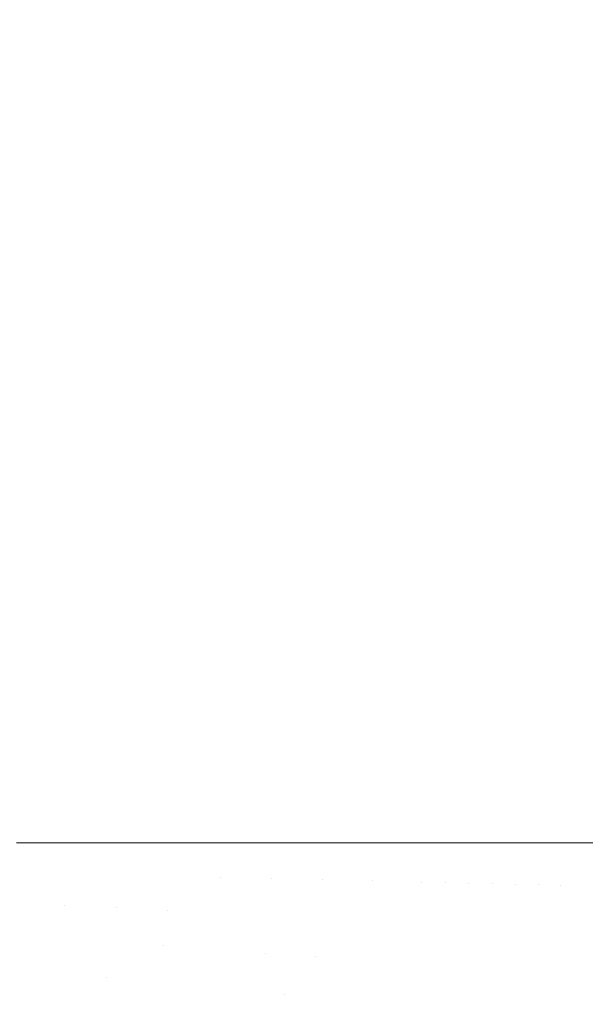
# Model space of a CAD drawing. Header units: centimetres. Extents: x -35.1 to 36.2, y 4.2 to 6.
# Tile 253 of 256: x 12.1532 to 12.2219, y 4.6806 to 4.8002. Entities that reach past the tile are written whole.
import ezdxf

# ---------------------------------------------------------------- set-up
doc = ezdxf.new("R2010")
doc.units = ezdxf.units.CM
doc.header["$LTSCALE"] = 2.54
doc.layers.add('Lucido design-1', color=7, linetype='Continuous')

# ---------------------------------------------------------------- blocks, each defined once
blk = doc.blocks.new('Gruppo-4-1')
at = {"color": 7, "linetype": 'Continuous', "lineweight": 9}
blk.add_3dface([(-34.95277, 5.90021, -2276.22217), (-34.95277, 4.30021, -2276.22217), (36.07969, 4.30021, -2276.22217), (36.07969, 5.90021, -2276.22217)], dxfattribs=at)
for points, invisible_edges in [([(12.15242, 5.90021, -2276.62309), (12.15551, 5.90021, -2276.62339), (12.15551, 4.70021, -2276.62339), (12.15281, 4.70021, -2276.62313)], 10), ([(12.159, 4.70021, -2276.62387), (12.15551, 4.70021, -2276.62339), (12.15551, 5.90021, -2276.62339), (12.15717, 5.90021, -2276.62362)], 10), ([(12.15717, 5.90021, -2276.62362), (12.16205, 5.90021, -2276.62429), (12.1623, 4.70021, -2276.62433), (12.159, 4.70021, -2276.62387)], 10), ([(12.16205, 5.90021, -2276.62429), (12.1623, 5.90021, -2276.62433), (12.1623, 4.70021, -2276.62433)], 10), ([(12.16523, 4.70021, -2276.62485), (12.1623, 4.70021, -2276.62433), (12.1623, 5.90021, -2276.62433), (12.16703, 5.90021, -2276.62517)], 10), ([(12.16703, 5.90021, -2276.62517), (12.16896, 5.90021, -2276.62551), (12.16896, 4.70021, -2276.62551), (12.16523, 4.70021, -2276.62485)], 10), ([(12.17146, 4.70021, -2276.62606), (12.16896, 4.70021, -2276.62551), (12.16896, 5.90021, -2276.62551), (12.17211, 5.90021, -2276.6262)], 10), ([(12.17211, 5.90021, -2276.6262), (12.17545, 5.90021, -2276.62693), (12.17545, 4.70021, -2276.62693), (12.17146, 4.70021, -2276.62606)], 10), ([(12.1777, 4.70021, -2276.62752), (12.17545, 4.70021, -2276.62693), (12.17545, 5.90021, -2276.62693), (12.17729, 5.90021, -2276.62741)], 10), ([(12.18175, 4.70021, -2276.62857), (12.1777, 4.70021, -2276.62752), (12.17729, 5.90021, -2276.62741), (12.17992, 5.90021, -2276.62809)], 10), ([(12.17992, 5.90021, -2276.62809), (12.18175, 5.90021, -2276.62857), (12.18175, 4.70021, -2276.62857)], 10), ([(12.1839, 4.70021, -2276.62922), (12.18175, 4.70021, -2276.62857), (12.18175, 5.90021, -2276.62857), (12.18522, 5.90021, -2276.62962)], 10), ([(12.18522, 5.90021, -2276.62962), (12.18784, 5.90021, -2276.63041), (12.18784, 4.70021, -2276.63041), (12.1839, 4.70021, -2276.62922)], 10), ([(12.19004, 4.70021, -2276.63117), (12.18784, 4.70021, -2276.63041), (12.18784, 5.90021, -2276.63041), (12.19057, 5.90021, -2276.63136)], 10), ([(36.07969, 5.90021, -2277.02217), (36.07969, 4.30021, -2277.02217), (12.18994, 4.43558, -2277.02217), (12.20771, 4.44312, -2277.02217)], 10), ([(12.19057, 5.90021, -2276.63136), (12.19371, 5.90021, -2276.63244), (12.19371, 4.70021, -2276.63244), (12.19004, 4.70021, -2276.63117)], 10), ([(12.19609, 4.70021, -2276.63337), (12.19371, 4.70021, -2276.63244), (12.19371, 5.90021, -2276.63244), (12.19598, 5.90021, -2276.63333)], 10), ([(12.19996, 4.70021, -2276.63489), (12.19609, 4.70021, -2276.63337), (12.19598, 5.90021, -2276.63333), (12.19869, 5.90021, -2276.63439)], 10), ([(12.19869, 5.90021, -2276.63439), (12.19996, 5.90021, -2276.63489), (12.19996, 4.70021, -2276.63489)], 10), ([(12.20204, 4.70021, -2276.63581), (12.19996, 4.70021, -2276.63489), (12.19996, 5.90021, -2276.63489), (12.20141, 5.90021, -2276.63553)], 10), ([(12.20141, 5.90021, -2276.63553), (12.20412, 5.90021, -2276.63673), (12.2053, 4.70021, -2276.63725), (12.20204, 4.70021, -2276.63581)], 10), ([(12.20412, 5.90021, -2276.63673), (12.2053, 5.90021, -2276.63725), (12.2053, 4.70021, -2276.63725)], 10), ([(12.20785, 4.70021, -2276.6385), (12.2053, 4.70021, -2276.63725), (12.2053, 5.90021, -2276.63725), (12.20683, 5.90021, -2276.638)], 10), ([(12.21094, 4.70021, -2276.64002), (12.20785, 4.70021, -2276.6385), (12.20683, 5.90021, -2276.638), (12.20954, 5.90021, -2276.63933)], 10), ([(36.07969, 5.90021, -2277.02217), (12.20771, 4.44312, -2277.02217), (12.22457, 4.45113, -2277.02217)], 9), ([(12.20954, 5.90021, -2276.63933), (12.21094, 5.90021, -2276.64002), (12.21094, 4.70021, -2276.64002)], 10), ([(12.2135, 4.70021, -2276.64142), (12.21094, 4.70021, -2276.64002), (12.21094, 5.90021, -2276.64002), (12.21223, 5.90021, -2276.64072)], 10), ([(12.21604, 4.70021, -2276.6428), (12.2135, 4.70021, -2276.64142), (12.21223, 5.90021, -2276.64072), (12.21492, 5.90021, -2276.64219)], 10), ([(12.21492, 5.90021, -2276.64219), (12.21604, 5.90021, -2276.6428), (12.21604, 4.70021, -2276.6428)], 10), ([(12.21896, 4.70021, -2276.64456), (12.21604, 4.70021, -2276.6428), (12.21604, 5.90021, -2276.6428), (12.21758, 5.90021, -2276.64373)], 10), ([(12.21758, 5.90021, -2276.64373), (12.22105, 5.90021, -2276.64582), (12.22105, 4.70021, -2276.64582), (12.21896, 4.70021, -2276.64456)], 10), ([(12.22422, 4.70021, -2276.64792), (12.22105, 4.70021, -2276.64582), (12.22105, 5.90021, -2276.64582), (12.22284, 5.90021, -2276.64701)], 10), ([(12.15147, 4.68514, -2276.62309), (12.15281, 4.70021, -2276.62313), (12.15551, 4.70021, -2276.62339)], 9), ([(12.15551, 4.70021, -2276.62339), (12.15761, 4.68452, -2276.62384), (12.15147, 4.68514, -2276.62309)], 11), ([(12.15551, 4.70021, -2276.62339), (12.159, 4.70021, -2276.62387), (12.15868, 4.69259, -2276.62384)], 10), ([(12.15868, 4.69259, -2276.62384), (12.15761, 4.68452, -2276.62384), (12.15551, 4.70021, -2276.62339)], 11), ([(12.15868, 4.69259, -2276.62384), (12.159, 4.70021, -2276.62387), (12.1623, 4.70021, -2276.62433)], 9), ([(12.1623, 4.70021, -2276.62433), (12.16489, 4.69229, -2276.62482), (12.15868, 4.69259, -2276.62384)], 11), ([(12.1623, 4.70021, -2276.62433), (12.16523, 4.70021, -2276.62485), (12.16489, 4.69229, -2276.62482)], 10), ([(12.16489, 4.69229, -2276.62482), (12.16523, 4.70021, -2276.62485), (12.16896, 4.70021, -2276.62551)], 9), ([(12.16896, 4.70021, -2276.62551), (12.17112, 4.69199, -2276.62603), (12.16489, 4.69229, -2276.62482)], 11), ([(12.16896, 4.70021, -2276.62551), (12.17146, 4.70021, -2276.62606), (12.17112, 4.69199, -2276.62603)], 10), ([(12.17112, 4.69199, -2276.62603), (12.17146, 4.70021, -2276.62606), (12.17545, 4.70021, -2276.62693)], 9), ([(12.17545, 4.70021, -2276.62693), (12.17734, 4.69169, -2276.62749), (12.17112, 4.69199, -2276.62603)], 11), ([(12.17545, 4.70021, -2276.62693), (12.1777, 4.70021, -2276.62752), (12.17761, 4.69602, -2276.62749)], 10), ([(12.17761, 4.69602, -2276.62749), (12.17734, 4.69169, -2276.62749), (12.17545, 4.70021, -2276.62693)], 11), ([(12.17761, 4.69602, -2276.62749), (12.1777, 4.70021, -2276.62752), (12.18175, 4.70021, -2276.62857)], 9), ([(12.18175, 4.70021, -2276.62857), (12.18381, 4.69587, -2276.62919), (12.17761, 4.69602, -2276.62749)], 11), ([(12.18175, 4.70021, -2276.62857), (12.1839, 4.70021, -2276.62922), (12.18381, 4.69587, -2276.62919)], 10), ([(12.18381, 4.69587, -2276.62919), (12.1839, 4.70021, -2276.62922), (12.18784, 4.70021, -2276.63041)], 9), ([(12.18784, 4.70021, -2276.63041), (12.18995, 4.69572, -2276.63114), (12.18381, 4.69587, -2276.62919)], 11), ([(12.18784, 4.70021, -2276.63041), (12.19004, 4.70021, -2276.63117), (12.18995, 4.69572, -2276.63114)], 10), ([(12.19299, 4.69565, -2276.63221), (12.18995, 4.69572, -2276.63114), (12.19004, 4.70021, -2276.63117), (12.19371, 4.70021, -2276.63244)], 11), ([(12.19601, 4.69558, -2276.63334), (12.19299, 4.69565, -2276.63221), (12.19371, 4.70021, -2276.63244)], 11), ([(12.19371, 4.70021, -2276.63244), (12.19609, 4.70021, -2276.63337), (12.19601, 4.69558, -2276.63334)], 10), ([(12.19899, 4.69551, -2276.63453), (12.19601, 4.69558, -2276.63334), (12.19609, 4.70021, -2276.63337), (12.19996, 4.70021, -2276.63489)], 11), ([(12.20195, 4.69544, -2276.63579), (12.19899, 4.69551, -2276.63453), (12.19996, 4.70021, -2276.63489)], 11), ([(12.19996, 4.70021, -2276.63489), (12.20204, 4.70021, -2276.63581), (12.20195, 4.69544, -2276.63579)], 10), ([(12.20487, 4.69537, -2276.6371), (12.20195, 4.69544, -2276.63579), (12.20204, 4.70021, -2276.63581)], 11), ([(12.20204, 4.70021, -2276.63581), (12.2053, 4.70021, -2276.63725), (12.20487, 4.69537, -2276.6371)], 10), ([(12.20776, 4.6953, -2276.63847), (12.20487, 4.69537, -2276.6371), (12.2053, 4.70021, -2276.63725)], 11), ([(12.2053, 4.70021, -2276.63725), (12.20785, 4.70021, -2276.6385), (12.20776, 4.6953, -2276.63847)], 10), ([(12.21061, 4.69523, -2276.6399), (12.20776, 4.6953, -2276.63847), (12.20785, 4.70021, -2276.6385)], 11), ([(12.20785, 4.70021, -2276.6385), (12.21094, 4.70021, -2276.64002), (12.21061, 4.69523, -2276.6399)], 10), ([(12.21341, 4.69517, -2276.64139), (12.21061, 4.69523, -2276.6399), (12.21094, 4.70021, -2276.64002)], 11), ([(12.21094, 4.70021, -2276.64002), (12.2135, 4.70021, -2276.64142), (12.21341, 4.69517, -2276.64139)], 10), ([(12.21341, 4.69517, -2276.64139), (12.2135, 4.70021, -2276.64142), (12.21604, 4.70021, -2276.6428)], 9), ([(12.21604, 4.70021, -2276.6428), (12.21616, 4.6951, -2276.64293), (12.21341, 4.69517, -2276.64139)], 11), ([(12.21616, 4.6951, -2276.64293), (12.21604, 4.70021, -2276.6428), (12.21896, 4.70021, -2276.64456)], 9), ([(12.21896, 4.70021, -2276.64456), (12.21887, 4.69504, -2276.64453), (12.21616, 4.6951, -2276.64293)], 11), ([(12.21887, 4.69504, -2276.64453), (12.21896, 4.70021, -2276.64456), (12.22105, 4.70021, -2276.64582)], 9), ([(12.22105, 4.70021, -2276.64582), (12.22152, 4.69497, -2276.64619), (12.21887, 4.69504, -2276.64453)], 11), ([(12.22105, 4.70021, -2276.64582), (12.22422, 4.70021, -2276.64792), (12.22412, 4.69491, -2276.6479), (12.22152, 4.69497, -2276.64619)], 14), ([(12.18381, 4.69587, -2276.62919), (12.18352, 4.69139, -2276.62919), (12.17734, 4.69169, -2276.62749), (12.17761, 4.69602, -2276.62749)], 15), ([(12.18995, 4.69572, -2276.63114), (12.18965, 4.6911, -2276.63114), (12.18352, 4.69139, -2276.62919), (12.18381, 4.69587, -2276.62919)], 15), ([(12.19269, 4.69095, -2276.63221), (12.18965, 4.6911, -2276.63114), (12.18995, 4.69572, -2276.63114), (12.19299, 4.69565, -2276.63221)], 15), ([(12.19299, 4.69565, -2276.63221), (12.19601, 4.69558, -2276.63334), (12.1957, 4.69081, -2276.63334), (12.19269, 4.69095, -2276.63221)], 15), ([(12.19868, 4.69066, -2276.63453), (12.1957, 4.69081, -2276.63334), (12.19601, 4.69558, -2276.63334), (12.19899, 4.69551, -2276.63453)], 15), ([(12.19899, 4.69551, -2276.63453), (12.20195, 4.69544, -2276.63579), (12.20163, 4.69052, -2276.63579), (12.19868, 4.69066, -2276.63453)], 15), ([(12.20455, 4.69038, -2276.6371), (12.20163, 4.69052, -2276.63579), (12.20195, 4.69544, -2276.63579), (12.20487, 4.69537, -2276.6371)], 15), ([(12.20487, 4.69537, -2276.6371), (12.20776, 4.6953, -2276.63847), (12.20743, 4.69024, -2276.63847), (12.20455, 4.69038, -2276.6371)], 15), ([(12.21061, 4.69523, -2276.6399), (12.21028, 4.6901, -2276.6399), (12.20743, 4.69024, -2276.63847), (12.20776, 4.6953, -2276.63847)], 15), ([(12.21341, 4.69517, -2276.64139), (12.21307, 4.68997, -2276.64139), (12.21028, 4.6901, -2276.6399), (12.21061, 4.69523, -2276.6399)], 15), ([(12.21582, 4.68984, -2276.64293), (12.21307, 4.68997, -2276.64139), (12.21341, 4.69517, -2276.64139), (12.21616, 4.6951, -2276.64293)], 15), ([(12.21616, 4.6951, -2276.64293), (12.21887, 4.69504, -2276.64453), (12.21853, 4.6897, -2276.64453), (12.21582, 4.68984, -2276.64293)], 15), ([(12.22117, 4.68958, -2276.64619), (12.21853, 4.6897, -2276.64453), (12.21887, 4.69504, -2276.64453), (12.22152, 4.69497, -2276.64619)], 15), ([(12.22152, 4.69497, -2276.64619), (12.22412, 4.69491, -2276.6479), (12.22377, 4.68945, -2276.6479), (12.22117, 4.68958, -2276.64619)], 15), ([(12.16489, 4.69229, -2276.62482), (12.16378, 4.6839, -2276.62482), (12.15761, 4.68452, -2276.62384), (12.15868, 4.69259, -2276.62384)], 15), ([(12.16378, 4.6839, -2276.62482), (12.16489, 4.69229, -2276.62482), (12.17065, 4.6877, -2276.62603)], 11), ([(12.16489, 4.69229, -2276.62482), (12.17112, 4.69199, -2276.62603), (12.17065, 4.6877, -2276.62603)], 11), ([(12.17065, 4.6877, -2276.62603), (12.17112, 4.69199, -2276.62603), (12.17734, 4.69169, -2276.62749), (12.17685, 4.68724, -2276.62749)], 15), ([(12.17685, 4.68724, -2276.62749), (12.17734, 4.69169, -2276.62749), (12.18352, 4.69139, -2276.62919), (12.18302, 4.68679, -2276.62919)], 15), ([(12.18302, 4.68679, -2276.62919), (12.18352, 4.69139, -2276.62919), (12.18965, 4.6911, -2276.63114), (12.18913, 4.68634, -2276.63114)], 15), ([(12.19216, 4.68611, -2276.63221), (12.18913, 4.68634, -2276.63114), (12.18965, 4.6911, -2276.63114), (12.19269, 4.69095, -2276.63221)], 15), ([(12.19269, 4.69095, -2276.63221), (12.1957, 4.69081, -2276.63334), (12.19516, 4.68589, -2276.63334), (12.19216, 4.68611, -2276.63221)], 15), ([(12.19814, 4.68567, -2276.63453), (12.19516, 4.68589, -2276.63334), (12.1957, 4.69081, -2276.63334), (12.19868, 4.69066, -2276.63453)], 15), ([(12.19868, 4.69066, -2276.63453), (12.20163, 4.69052, -2276.63579), (12.20108, 4.68546, -2276.63579), (12.19814, 4.68567, -2276.63453)], 15), ([(12.20108, 4.68546, -2276.63579), (12.20163, 4.69052, -2276.63579), (12.20455, 4.69038, -2276.6371), (12.20399, 4.68524, -2276.6371)], 15), ([(12.20399, 4.68524, -2276.6371), (12.20455, 4.69038, -2276.6371), (12.20743, 4.69024, -2276.63847), (12.20687, 4.68503, -2276.63847)], 15), ([(12.2097, 4.68482, -2276.6399), (12.20687, 4.68503, -2276.63847), (12.20743, 4.69024, -2276.63847), (12.21028, 4.6901, -2276.6399)], 15), ([(12.21028, 4.6901, -2276.6399), (12.21307, 4.68997, -2276.64139), (12.21249, 4.68462, -2276.64139), (12.2097, 4.68482, -2276.6399)], 15), ([(12.21523, 4.68441, -2276.64293), (12.21249, 4.68462, -2276.64139), (12.21307, 4.68997, -2276.64139), (12.21582, 4.68984, -2276.64293)], 15), ([(12.21582, 4.68984, -2276.64293), (12.21853, 4.6897, -2276.64453), (12.21793, 4.68421, -2276.64453), (12.21523, 4.68441, -2276.64293)], 15), ([(12.22057, 4.68402, -2276.64619), (12.21793, 4.68421, -2276.64453), (12.21853, 4.6897, -2276.64453), (12.22117, 4.68958, -2276.64619)], 15), ([(12.22117, 4.68958, -2276.64619), (12.22377, 4.68945, -2276.6479), (12.22316, 4.68383, -2276.6479), (12.22057, 4.68402, -2276.64619)], 15), ([(12.17065, 4.6877, -2276.62603), (12.16996, 4.68329, -2276.62603), (12.16378, 4.6839, -2276.62482)], 11), ([(12.17685, 4.68724, -2276.62749), (12.17614, 4.68267, -2276.62749), (12.16996, 4.68329, -2276.62603), (12.17065, 4.6877, -2276.62603)], 15), ([(12.18302, 4.68679, -2276.62919), (12.18228, 4.68205, -2276.62919), (12.17614, 4.68267, -2276.62749), (12.17685, 4.68724, -2276.62749)], 15), ([(12.18534, 4.68175, -2276.63014), (12.18228, 4.68205, -2276.62919), (12.18302, 4.68679, -2276.62919)], 11), ([(12.18534, 4.68175, -2276.63014), (12.18302, 4.68679, -2276.62919), (12.18913, 4.68634, -2276.63114)], 11), ([(12.18913, 4.68634, -2276.63114), (12.18837, 4.68144, -2276.63114), (12.18534, 4.68175, -2276.63014)], 11), ([(12.19139, 4.68114, -2276.63221), (12.18837, 4.68144, -2276.63114), (12.18913, 4.68634, -2276.63114), (12.19216, 4.68611, -2276.63221)], 15), ([(12.19216, 4.68611, -2276.63221), (12.19516, 4.68589, -2276.63334), (12.19438, 4.68084, -2276.63334), (12.19139, 4.68114, -2276.63221)], 15), ([(12.19734, 4.68054, -2276.63453), (12.19438, 4.68084, -2276.63334), (12.19516, 4.68589, -2276.63334), (12.19814, 4.68567, -2276.63453)], 15), ([(12.1496, 4.67696, -2276.62309), (12.15147, 4.68514, -2276.62309), (12.15761, 4.68452, -2276.62384), (12.15566, 4.67602, -2276.62384)], 15), ([(12.15566, 4.67602, -2276.62384), (12.15761, 4.68452, -2276.62384), (12.16378, 4.6839, -2276.62482), (12.16175, 4.67506, -2276.62482)], 15), ([(12.19814, 4.68567, -2276.63453), (12.20108, 4.68546, -2276.63579), (12.20027, 4.68025, -2276.63579), (12.19734, 4.68054, -2276.63453)], 15), ([(12.20399, 4.68524, -2276.6371), (12.20317, 4.67996, -2276.6371), (12.20027, 4.68025, -2276.63579), (12.20108, 4.68546, -2276.63579)], 15), ([(12.20687, 4.68503, -2276.63847), (12.20603, 4.67967, -2276.63847), (12.20317, 4.67996, -2276.6371), (12.20399, 4.68524, -2276.6371)], 15), ([(12.20885, 4.67939, -2276.6399), (12.20603, 4.67967, -2276.63847), (12.20687, 4.68503, -2276.63847), (12.2097, 4.68482, -2276.6399)], 15), ([(12.2097, 4.68482, -2276.6399), (12.21249, 4.68462, -2276.64139), (12.21163, 4.67911, -2276.64139), (12.20885, 4.67939, -2276.6399)], 15), ([(12.21437, 4.67884, -2276.64293), (12.21163, 4.67911, -2276.64139), (12.21249, 4.68462, -2276.64139), (12.21523, 4.68441, -2276.64293)], 15), ([(12.1648, 4.67459, -2276.62539), (12.16175, 4.67506, -2276.62482), (12.16378, 4.6839, -2276.62482)], 11), ([(12.1648, 4.67459, -2276.62539), (12.16378, 4.6839, -2276.62482), (12.16904, 4.67875, -2276.62603)], 11), ([(12.16378, 4.6839, -2276.62482), (12.16996, 4.68329, -2276.62603), (12.16904, 4.67875, -2276.62603)], 11), ([(12.16904, 4.67875, -2276.62603), (12.16996, 4.68329, -2276.62603), (12.17614, 4.68267, -2276.62749), (12.17518, 4.67797, -2276.62749)], 15), ([(12.21523, 4.68441, -2276.64293), (12.21793, 4.68421, -2276.64453), (12.21705, 4.67857, -2276.64453), (12.21437, 4.67884, -2276.64293)], 15), ([(12.21968, 4.67831, -2276.64619), (12.21705, 4.67857, -2276.64453), (12.21793, 4.68421, -2276.64453), (12.22057, 4.68402, -2276.64619)], 15), ([(12.22057, 4.68402, -2276.64619), (12.22316, 4.68383, -2276.6479), (12.22226, 4.67805, -2276.6479), (12.21968, 4.67831, -2276.64619)], 15), ([(12.17518, 4.67797, -2276.62749), (12.17614, 4.68267, -2276.62749), (12.18228, 4.68205, -2276.62919), (12.18129, 4.67719, -2276.62919)], 15), ([(12.18433, 4.6768, -2276.63014), (12.18129, 4.67719, -2276.62919), (12.18228, 4.68205, -2276.62919), (12.18534, 4.68175, -2276.63014)], 15), ([(12.18534, 4.68175, -2276.63014), (12.18837, 4.68144, -2276.63114), (12.18735, 4.67642, -2276.63114), (12.18433, 4.6768, -2276.63014)], 15), ([(12.19035, 4.67603, -2276.63221), (12.18735, 4.67642, -2276.63114), (12.18837, 4.68144, -2276.63114), (12.19139, 4.68114, -2276.63221)], 15), ([(12.19139, 4.68114, -2276.63221), (12.19438, 4.68084, -2276.63334), (12.19332, 4.67565, -2276.63334), (12.19035, 4.67603, -2276.63221)], 15), ([(12.19627, 4.67528, -2276.63453), (12.19332, 4.67565, -2276.63334), (12.19438, 4.68084, -2276.63334), (12.19734, 4.68054, -2276.63453)], 15)]:
    blk.add_3dface(points, dxfattribs=dict(at, invisible_edges=invisible_edges))

msp = doc.modelspace()

# ---------------------------------------------------------------- block references
at = {"layer": 'Lucido design-1', "color": 7}
msp.add_blockref('Gruppo-4-1', (0, 0), dxfattribs=at)

doc.saveas('drawing.dxf')
